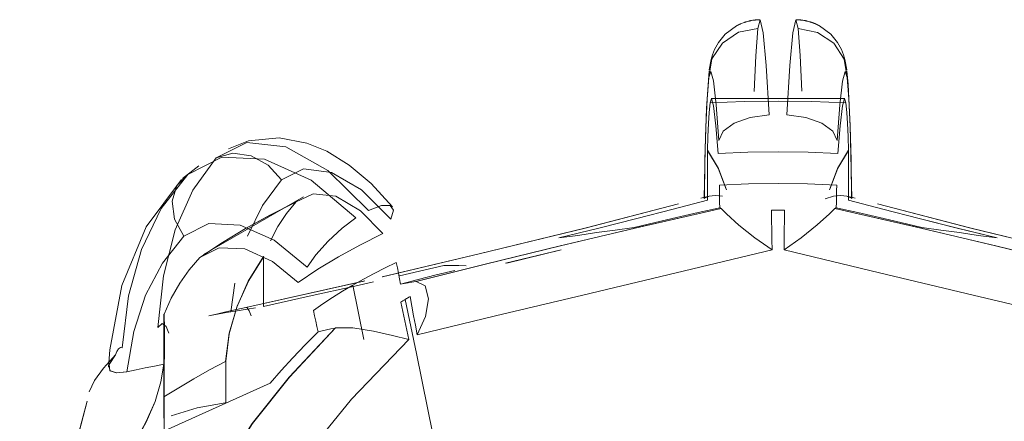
# Model space of a CAD drawing. Header units: metres. Extents: x 6.5 to 21.8, y 0.6 to 11.2.
# Tile 40 of 107: x 18.4964 to 18.522, y 4.2804 to 4.2909. Entities that reach past the tile are written whole.
import ezdxf

# ---------------------------------------------------------------- set-up
doc = ezdxf.new("R2010")
doc.units = ezdxf.units.M
doc.layers.add('P-SANR-FIXT', color=7, linetype='Continuous', lineweight=5)

# ---------------------------------------------------------------- blocks, each defined once
blk = doc.blocks.new('TORNEIRA DE JARDIM COM BICO PARA MANGUEIRA - 1130_BC_Cromado-2213981-ISO_02')
at = {"layer": 'P-SANR-FIXT'}
for p, q in [((18.514348, 4.288825), (18.51782, 4.288825)), ((18.501022, 4.287071), (18.500592, 4.286746)), ((18.501141, 4.284765), (18.503743, 4.286268)), ((18.513355, 4.285941), (18.514246, 4.286175)), ((18.514294, 4.286282), (18.514079, 4.286229)), ((18.518089, 4.286229), (18.517873, 4.286282)), ((18.517921, 4.286175), (18.518812, 4.285941)), ((18.51044, 4.284888), (18.508998, 4.28454)), ((18.509032, 4.284541), (18.51044, 4.284883)), ((18.507388, 4.284477), (18.50624, 4.28421)), ((18.506241, 4.284211), (18.507388, 4.284477)), ((18.501953, 4.284022), (18.501852, 4.283275)), ((18.502239, 4.283388), (18.505336, 4.284082)), ((18.505309, 4.284075), (18.502239, 4.283388)), ((18.505312, 4.282552), (18.505023, 4.283964)), ((18.505023, 4.283964), (18.505312, 4.282552)), ((18.502704, 4.283414), (18.503891, 4.283678)), ((18.500112, 4.278577), (18.500112, 4.282693)), ((18.500105, 4.280508), (18.500105, 4.281056))]:
    blk.add_line(p, q, dxfattribs=at)
for points in [[(18.515613, 4.290873, 0), (18.515605, 4.290873, 0), (18.515597, 4.290873, 0), (18.515589, 4.290873, 0), (18.515581, 4.290872, 0), (18.515573, 4.290872, 0), (18.515565, 4.290872, 0), (18.515557, 4.290871, 0), (18.515549, 4.290871, 0), (18.515541, 4.29087, 0), (18.515533, 4.29087, 0), (18.515517, 4.290868, 0), (18.515502, 4.290867, 0), (18.515486, 4.290865, 0), (18.515471, 4.290863, 0), (18.515456, 4.290861, 0), (18.515441, 4.290859, 0), (18.515426, 4.290857, 0), (18.515397, 4.290852, 0), (18.51539, 4.290851, 0), (18.515382, 4.290849, 0), (18.515375, 4.290848, 0), (18.515368, 4.290847, 0), (18.515361, 4.290845, 0), (18.515354, 4.290844, 0), (18.515347, 4.290842, 0), (18.51534, 4.29084, 0), (18.515333, 4.290839, 0), (18.515326, 4.290837, 0), (18.515319, 4.290836, 0), (18.515265, 4.290821, 0), (18.515259, 4.290819, 0), (18.515252, 4.290817, 0), (18.515246, 4.290815, 0), (18.515239, 4.290813, 0), (18.515233, 4.290811, 0), (18.51523, 4.29081, 0), (18.515227, 4.290809, 0), (18.515223, 4.290808, 0), (18.51522, 4.290807, 0), (18.515217, 4.290806, 0), (18.515214, 4.290805, 0), (18.515211, 4.290804, 0), (18.515208, 4.290803, 0), (18.515205, 4.290802, 0), (18.515201, 4.290801, 0), (18.515104, 4.290763, 0), (18.515101, 4.290761, 0), (18.515098, 4.29076, 0), (18.515096, 4.290759, 0), (18.515093, 4.290758, 0), (18.51509, 4.290756, 0), (18.515087, 4.290755, 0), (18.515084, 4.290754, 0), (18.515082, 4.290752, 0), (18.515079, 4.290751, 0), (18.515076, 4.29075, 0), (18.515074, 4.290749, 0), (18.515071, 4.290747, 0), (18.515068, 4.290746, 0), (18.515065, 4.290745, 0), (18.515063, 4.290743, 0), (18.51506, 4.290742, 0), (18.515057, 4.290741, 0), (18.515055, 4.29074, 0), (18.515052, 4.290738, 0), (18.515049, 4.290737, 0), (18.515047, 4.290736, 0), (18.515044, 4.290734, 0), (18.515041, 4.290733, 0), (18.515039, 4.290732, 0), (18.515036, 4.29073, 0), (18.515034, 4.290729, 0), (18.515031, 4.290728, 0), (18.515028, 4.290726, 0), (18.515026, 4.290725, 0), (18.515023, 4.290724, 0), (18.515021, 4.290722, 0), (18.515018, 4.290721, 0), (18.515016, 4.29072, 0), (18.515013, 4.290718, 0), (18.51501, 4.290717, 0), (18.515008, 4.290715, 0), (18.515005, 4.290714, 0), (18.515003, 4.290713, 0), (18.514709, 4.290493, 0), (18.514535, 4.290282, 0), (18.514435, 4.290102, 0), (18.514377, 4.289957, 0), (18.514342, 4.289834, 0), (18.514295, 4.289568, 0)], [(18.515851, 4.288401, 0), (18.515776, 4.289681, 0), (18.515696, 4.290535, 0), (18.51562, 4.29087, 0), (18.515559, 4.290646, 0)], [(18.516608, 4.290646, 0), (18.516547, 4.29087, 0), (18.516472, 4.290535, 0), (18.516391, 4.289678, 0), (18.516317, 4.288401, 0)], [(18.516554, 4.290873, 0), (18.516562, 4.290873, 0), (18.516571, 4.290873, 0), (18.516579, 4.290873, 0), (18.516587, 4.290872, 0), (18.516595, 4.290872, 0), (18.516603, 4.290872, 0), (18.516611, 4.290871, 0), (18.516619, 4.290871, 0), (18.516627, 4.29087, 0), (18.516635, 4.29087, 0), (18.51665, 4.290868, 0), (18.516666, 4.290867, 0), (18.516681, 4.290865, 0), (18.516696, 4.290863, 0), (18.516712, 4.290861, 0), (18.516726, 4.290859, 0), (18.516756, 4.290855, 0), (18.516785, 4.290849, 0), (18.516792, 4.290848, 0), (18.516799, 4.290847, 0), (18.516807, 4.290845, 0), (18.516814, 4.290844, 0), (18.516821, 4.290842, 0), (18.516827, 4.29084, 0), (18.516834, 4.290839, 0), (18.516841, 4.290837, 0), (18.516848, 4.290836, 0), (18.516902, 4.290821, 0), (18.516909, 4.290819, 0), (18.516915, 4.290817, 0), (18.516922, 4.290815, 0), (18.516928, 4.290813, 0), (18.516935, 4.290811, 0), (18.516938, 4.29081, 0), (18.516941, 4.290809, 0), (18.516944, 4.290808, 0), (18.516947, 4.290807, 0), (18.516951, 4.290806, 0), (18.516954, 4.290805, 0), (18.516957, 4.290804, 0), (18.51696, 4.290803, 0), (18.516963, 4.290802, 0), (18.516966, 4.290801, 0), (18.516969, 4.2908, 0), (18.516972, 4.290799, 0), (18.516975, 4.290797, 0), (18.516978, 4.290796, 0), (18.516981, 4.290795, 0), (18.516985, 4.290794, 0), (18.516988, 4.290793, 0), (18.516991, 4.290792, 0), (18.516994, 4.290791, 0), (18.516997, 4.29079, 0), (18.517, 4.290789, 0), (18.517003, 4.290787, 0), (18.517006, 4.290786, 0), (18.517009, 4.290785, 0), (18.517012, 4.290784, 0), (18.517015, 4.290783, 0), (18.517017, 4.290782, 0), (18.51702, 4.290781, 0), (18.517023, 4.290779, 0), (18.517026, 4.290778, 0), (18.517029, 4.290777, 0), (18.517032, 4.290776, 0), (18.517035, 4.290775, 0), (18.517038, 4.290773, 0), (18.517041, 4.290772, 0), (18.517044, 4.290771, 0), (18.517047, 4.29077, 0), (18.517049, 4.290769, 0), (18.517052, 4.290767, 0), (18.517055, 4.290766, 0), (18.517058, 4.290765, 0), (18.517061, 4.290764, 0), (18.517064, 4.290762, 0), (18.517066, 4.290761, 0), (18.517069, 4.29076, 0), (18.517072, 4.290759, 0), (18.517075, 4.290757, 0), (18.517078, 4.290756, 0), (18.51708, 4.290755, 0), (18.517083, 4.290754, 0), (18.517086, 4.290752, 0), (18.517089, 4.290751, 0), (18.517091, 4.29075, 0), (18.517094, 4.290749, 0), (18.517097, 4.290747, 0), (18.517099, 4.290746, 0), (18.517102, 4.290745, 0), (18.517105, 4.290743, 0), (18.517108, 4.290742, 0), (18.51711, 4.290741, 0), (18.517113, 4.29074, 0), (18.517116, 4.290738, 0), (18.517118, 4.290737, 0), (18.517121, 4.290736, 0), (18.517123, 4.290734, 0), (18.517126, 4.290733, 0), (18.517129, 4.290732, 0), (18.517131, 4.29073, 0), (18.517134, 4.290729, 0), (18.517137, 4.290728, 0), (18.517139, 4.290726, 0), (18.517142, 4.290725, 0), (18.517144, 4.290724, 0), (18.517147, 4.290722, 0), (18.517149, 4.290721, 0), (18.517152, 4.29072, 0), (18.517155, 4.290718, 0), (18.517157, 4.290717, 0), (18.51716, 4.290715, 0), (18.517162, 4.290714, 0), (18.517165, 4.290713, 0), (18.517459, 4.290493, 0), (18.517632, 4.290282, 0), (18.517733, 4.290102, 0), (18.51779, 4.289957, 0), (18.517826, 4.289834, 0), (18.517873, 4.289568, 0)], [(18.514288, 4.289369, 0), (18.514366, 4.289853, 0), (18.514636, 4.290266, 0), (18.515056, 4.290545, 0), (18.515559, 4.290646, 0)], [(18.515559, 4.290646, 0), (18.515056, 4.290545, 0), (18.514636, 4.290266, 0), (18.514366, 4.289852, 0), (18.514288, 4.289369, 0)], [(18.515559, 4.290646, 0), (18.515506, 4.289937, 0), (18.515466, 4.289006, 0)], [(18.516701, 4.289011, 0), (18.516661, 4.28994, 0), (18.516608, 4.290646, 0)], [(18.516608, 4.290646, 0), (18.517114, 4.290544, 0), (18.517534, 4.290263, 0), (18.517803, 4.289849, 0), (18.51788, 4.289369, 0)], [(18.51788, 4.289369, 0), (18.517803, 4.289849, 0), (18.517534, 4.290263, 0), (18.517115, 4.290544, 0), (18.516608, 4.290646, 0)], [(18.514292, 4.289547, 0), (18.514224, 4.288572, 0), (18.514186, 4.287501, 0), (18.514167, 4.286224, 0)], [(18.514288, 4.289369, 0), (18.51434, 4.289526, 0), (18.514405, 4.289279, 0), (18.514476, 4.288657, 0), (18.514545, 4.287729, 0)], [(18.517623, 4.287729, 0), (18.517691, 4.288655, 0), (18.517762, 4.289278, 0), (18.517828, 4.289526, 0), (18.51788, 4.289369, 0)], [(18.518001, 4.286225, 0), (18.517963, 4.288112, 0), (18.517907, 4.289183, 0), (18.517875, 4.289547, 0)], [(18.514169, 4.28622, 0), (18.514184, 4.287223, 0), (18.514208, 4.288086, 0), (18.514243, 4.288808, 0), (18.514288, 4.289369, 0)], [(18.51788, 4.289369, 0), (18.517924, 4.28881, 0), (18.517959, 4.288091, 0), (18.517984, 4.287222, 0), (18.517998, 4.286221, 0)], [(18.514321, 4.288707, 0), (18.514297, 4.288459, 0), (18.514277, 4.288169, 0), (18.51426, 4.287838, 0), (18.514247, 4.287469, 0)], [(18.514526, 4.287394, 0), (18.514468, 4.288112, 0), (18.514405, 4.288628, 0), (18.514352, 4.288823, 0), (18.514321, 4.288707, 0)], [(18.514321, 4.288707, 0), (18.515201, 4.288741, 0), (18.516084, 4.288753, 0), (18.516966, 4.288741, 0), (18.517846, 4.288707, 0)], [(18.517846, 4.288707, 0), (18.516966, 4.288741, 0), (18.516084, 4.288753, 0), (18.515201, 4.288741, 0), (18.514321, 4.288707, 0)], [(18.517846, 4.288707, 0), (18.517815, 4.288823, 0), (18.517763, 4.288628, 0), (18.5177, 4.288112, 0), (18.517642, 4.287394, 0)], [(18.517921, 4.287469, 0), (18.517907, 4.287838, 0), (18.517891, 4.288169, 0), (18.51787, 4.288459, 0), (18.517846, 4.288707, 0)], [(18.514545, 4.287729, 0), (18.514654, 4.28797, 0), (18.514939, 4.288182, 0), (18.515359, 4.288333, 0), (18.515851, 4.288401, 0)], [(18.516317, 4.288401, 0), (18.516808, 4.288333, 0), (18.517228, 4.288182, 0), (18.517514, 4.28797, 0), (18.517623, 4.287729, 0)], [(18.50147, 4.287277, 0), (18.502269, 4.287677, 0), (18.503277, 4.287565, 0), (18.504374, 4.286952, 0), (18.505433, 4.28591, 0)], [(18.506052, 4.286003, 0), (18.505502, 4.286609, 0), (18.504927, 4.287092, 0), (18.504347, 4.287449, 0), (18.503825, 4.287664, 0), (18.503108, 4.287801, 0), (18.502306, 4.287723, 0), (18.501789, 4.287515, 0)], [(18.501469, 4.287276, 0), (18.5019, 4.287398, 0), (18.502375, 4.287331, 0), (18.50282, 4.287088, 0), (18.503165, 4.286709, 0)], [(18.503165, 4.286709, 0), (18.50282, 4.287088, 0), (18.502375, 4.287331, 0), (18.5019, 4.287398, 0), (18.50147, 4.287277, 0)], [(18.514744, 4.286451, 0), (18.514533, 4.287001, 0), (18.514246, 4.287477, 0)], [(18.514246, 4.287477, 0), (18.514246, 4.287151, 0), (18.514246, 4.286826, 0), (18.514246, 4.2865, 0), (18.514246, 4.286175, 0)], [(18.514247, 4.287469, 0), (18.514528, 4.287008, 0), (18.514739, 4.286468, 0)], [(18.517642, 4.287394, 0), (18.516864, 4.287427, 0), (18.516084, 4.287438, 0), (18.515303, 4.287427, 0), (18.514526, 4.287394, 0)], [(18.517921, 4.287477, 0), (18.517634, 4.286999, 0), (18.517422, 4.286445, 0)], [(18.517428, 4.286468, 0), (18.51764, 4.287008, 0), (18.517921, 4.287469, 0)], [(18.517921, 4.286175, 0), (18.517921, 4.2865, 0), (18.517921, 4.286826, 0), (18.517921, 4.287151, 0), (18.517921, 4.287477, 0)], [(18.499954, 4.282868, 0), (18.500095, 4.284212, 0), (18.500398, 4.285407, 0), (18.50086, 4.286437, 0), (18.501469, 4.287276, 0)], [(18.505104, 4.285719, 0), (18.503936, 4.286702, 0), (18.502727, 4.287249, 0), (18.501614, 4.287299, 0), (18.500728, 4.286848, 0)], [(18.500728, 4.286848, 0), (18.500041, 4.285963, 0), (18.499523, 4.284898, 0), (18.499184, 4.283687, 0), (18.499027, 4.282333, 0)], [(18.500626, 4.285242, 0), (18.500388, 4.285688, 0), (18.500324, 4.286151, 0), (18.500444, 4.286559, 0), (18.500728, 4.286848, 0)], [(18.500728, 4.286848, 0), (18.500444, 4.286559, 0), (18.500324, 4.286151, 0), (18.500388, 4.285688, 0), (18.500626, 4.285242, 0)], [(18.50601, 4.285688, 0), (18.505253, 4.28645, 0), (18.504467, 4.286902, 0), (18.503743, 4.286992, 0), (18.503165, 4.286709, 0)], [(18.500564, 4.286718, 0), (18.499647, 4.285485, 0), (18.499011, 4.283957, 0), (18.498702, 4.282281, 0), (18.498672, 4.281838, 0)], [(18.503165, 4.286709, 0), (18.502673, 4.286043, 0), (18.502287, 4.28524, 0)], [(18.514558, 4.286567, 0), (18.51532, 4.286599, 0), (18.516084, 4.28661, 0), (18.516848, 4.286599, 0), (18.51761, 4.286567, 0)], [(18.514567, 4.285982, 0), (18.514565, 4.286128, 0), (18.514562, 4.286274, 0), (18.51456, 4.28642, 0), (18.514558, 4.286567, 0)], [(18.51761, 4.286567, 0), (18.517608, 4.28642, 0), (18.517605, 4.286274, 0), (18.517603, 4.286128, 0), (18.5176, 4.285982, 0)], [(18.503536, 4.286127, 0), (18.503994, 4.286346, 0), (18.504583, 4.286279, 0), (18.50522, 4.2859, 0), (18.505804, 4.285309, 0)], [(18.514639, 4.286278, 0), (18.514446, 4.286301, 0), (18.514295, 4.286281, 0)], [(18.517873, 4.286281, 0), (18.517722, 4.286301, 0), (18.517528, 4.286278, 0), (18.517307, 4.286209, 0)], [(18.503538, 4.286128, 0), (18.502869, 4.285791, 0), (18.502235, 4.285441, 0), (18.501629, 4.285075, 0), (18.501045, 4.284689, 0)], [(18.501047, 4.28469, 0), (18.501631, 4.285077, 0), (18.502235, 4.285441, 0), (18.502867, 4.28579, 0), (18.503536, 4.286127, 0)], [(18.50288, 4.285117, 0), (18.503076, 4.28549, 0), (18.503295, 4.285828, 0), (18.503538, 4.286128, 0)], [(18.505433, 4.28591, 0), (18.505769, 4.286039, 0), (18.505996, 4.286043, 0), (18.506081, 4.28592, 0), (18.50601, 4.285688, 0)], [(18.513496, 4.28608, 0), (18.51109, 4.285458, 0), (18.508314, 4.284778, 0), (18.505789, 4.284186, 0)], [(18.505794, 4.284187, 0), (18.508314, 4.284778, 0), (18.511067, 4.285452, 0), (18.513496, 4.28608, 0)], [(18.514246, 4.286175, 0), (18.513354, 4.285941, 0), (18.51241, 4.285698, 0), (18.51142, 4.285449, 0), (18.510386, 4.285194, 0)], [(18.514295, 4.286281, 0), (18.51423, 4.286259, 0), (18.514189, 4.286241, 0), (18.514169, 4.286229, 0), (18.514167, 4.286224, 0)], [(18.514169, 4.286221, 0), (18.514169, 4.286229, 0), (18.514188, 4.286242, 0), (18.514229, 4.286259, 0), (18.514294, 4.286282, 0)], [(18.517873, 4.286282, 0), (18.517938, 4.286259, 0), (18.517979, 4.286242, 0), (18.517999, 4.286229, 0), (18.517998, 4.286221, 0)], [(18.518001, 4.286225, 0), (18.517999, 4.286229, 0), (18.517979, 4.286242, 0), (18.517938, 4.286259, 0), (18.517873, 4.286281, 0)], [(18.521781, 4.285194, 0), (18.520748, 4.285449, 0), (18.519757, 4.285698, 0), (18.518813, 4.285941, 0), (18.517921, 4.286175, 0)], [(18.529928, 4.283388, 0), (18.526859, 4.284075, 0), (18.523853, 4.284778, 0), (18.521077, 4.285458, 0), (18.518671, 4.28608, 0)], [(18.518671, 4.28608, 0), (18.521101, 4.285452, 0), (18.523853, 4.284778, 0), (18.526831, 4.284082, 0), (18.529928, 4.283388, 0)], [(18.506661, 4.284061, 0), (18.508464, 4.284514, 0), (18.510419, 4.284989, 0), (18.512483, 4.285475, 0), (18.514603, 4.28596, 0)], [(18.514604, 4.28596, 0), (18.512476, 4.285473, 0), (18.510423, 4.284989, 0), (18.508477, 4.284516, 0), (18.506667, 4.284062, 0)], [(18.510386, 4.285194, 0), (18.511419, 4.285449, 0), (18.51241, 4.285699, 0), (18.513354, 4.285941, 0)], [(18.514567, 4.285982, 0), (18.514005, 4.285854, 0), (18.513446, 4.285727, 0), (18.512891, 4.285599, 0), (18.51234, 4.285471, 0)], [(18.51234, 4.285471, 0), (18.512891, 4.285599, 0), (18.513446, 4.285727, 0), (18.514005, 4.285854, 0), (18.514567, 4.285982, 0)], [(18.514603, 4.28596, 0), (18.514594, 4.285965, 0), (18.514585, 4.285971, 0), (18.514576, 4.285976, 0), (18.514567, 4.285982, 0)], [(18.515928, 4.284884, 0), (18.515481, 4.285196, 0), (18.515068, 4.285527, 0), (18.514744, 4.285819, 0), (18.514604, 4.28596, 0)], [(18.516256, 4.285916, 0), (18.51617, 4.285917, 0), (18.516084, 4.285917, 0), (18.515998, 4.285917, 0), (18.515912, 4.285916, 0)], [(18.515912, 4.285916, 0), (18.515916, 4.285658, 0), (18.51592, 4.2854, 0), (18.515924, 4.285142, 0), (18.515928, 4.284884, 0)], [(18.517564, 4.28596, 0), (18.51742, 4.285826, 0), (18.517103, 4.28554, 0), (18.51669, 4.285201, 0), (18.51624, 4.284884, 0)], [(18.51624, 4.284884, 0), (18.516244, 4.285142, 0), (18.516248, 4.2854, 0), (18.516252, 4.285658, 0), (18.516256, 4.285916, 0)], [(18.5176, 4.285982, 0), (18.517591, 4.285976, 0), (18.517582, 4.285971, 0), (18.517573, 4.285965, 0), (18.517564, 4.28596, 0)], [(18.517564, 4.28596, 0), (18.519685, 4.285475, 0), (18.521748, 4.284989, 0), (18.523704, 4.284514, 0), (18.525507, 4.284061, 0)], [(18.5255, 4.284062, 0), (18.523691, 4.284516, 0), (18.521744, 4.284989, 0), (18.519691, 4.285473, 0), (18.517564, 4.28596, 0)], [(18.519828, 4.285471, 0), (18.519277, 4.285599, 0), (18.518721, 4.285727, 0), (18.518162, 4.285854, 0), (18.5176, 4.285982, 0)], [(18.5176, 4.285982, 0), (18.518162, 4.285854, 0), (18.518721, 4.285727, 0), (18.519277, 4.285599, 0), (18.519828, 4.285471, 0)], [(18.518813, 4.285941, 0), (18.519757, 4.285699, 0), (18.520749, 4.285449, 0), (18.521781, 4.285194, 0)], [(18.500626, 4.285242, 0), (18.501278, 4.285568, 0), (18.502093, 4.285531, 0), (18.502978, 4.285139, 0), (18.503833, 4.284432, 0)], [(18.503833, 4.284432, 0), (18.504058, 4.284752, 0), (18.504378, 4.285108, 0), (18.504744, 4.285448, 0), (18.505104, 4.285719, 0)], [(18.505804, 4.285309, 0), (18.505209, 4.285011, 0), (18.504649, 4.284703, 0), (18.504116, 4.28438, 0), (18.503601, 4.284037, 0)], [(18.51234, 4.285471, 0), (18.511852, 4.285402, 0), (18.511363, 4.285333, 0), (18.510875, 4.285263, 0), (18.510386, 4.285194, 0)], [(18.521781, 4.285194, 0), (18.521293, 4.285263, 0), (18.520804, 4.285333, 0), (18.520316, 4.285402, 0), (18.519828, 4.285471, 0)], [(18.499145, 4.281712, 0), (18.499324, 4.28276, 0), (18.499633, 4.283704, 0), (18.500069, 4.284538, 0), (18.500626, 4.285242, 0)], [(18.503601, 4.284037, 0), (18.502936, 4.284581, 0), (18.50221, 4.284909, 0), (18.501548, 4.284934, 0), (18.501047, 4.28469, 0)], [(18.515928, 4.284884, 0), (18.513434, 4.28429, 0), (18.511009, 4.28371, 0), (18.508732, 4.283165, 0), (18.506701, 4.282677, 0)], [(18.506701, 4.282677, 0), (18.508732, 4.283165, 0), (18.511009, 4.283711, 0), (18.513434, 4.28429, 0), (18.515928, 4.284884, 0)], [(18.525466, 4.282677, 0), (18.523429, 4.283167, 0), (18.521159, 4.28371, 0), (18.518725, 4.284292, 0), (18.51624, 4.284884, 0)], [(18.51624, 4.284884, 0), (18.518725, 4.284292, 0), (18.521159, 4.28371, 0), (18.523429, 4.283167, 0), (18.525466, 4.282677, 0)], [(18.501045, 4.284689, 0), (18.500769, 4.28437, 0), (18.500521, 4.284015, 0), (18.500302, 4.283628, 0), (18.500112, 4.283211, 0)], [(18.501715, 4.281985, 0), (18.501809, 4.282722, 0), (18.502013, 4.283423, 0), (18.502315, 4.284086, 0), (18.502709, 4.28471, 0)], [(18.502704, 4.284716, 0), (18.502303, 4.284075, 0), (18.502003, 4.283397, 0), (18.501808, 4.282702, 0), (18.501719, 4.281988, 0)], [(18.502704, 4.283414, 0), (18.502704, 4.28374, 0), (18.502704, 4.284065, 0), (18.502704, 4.284391, 0), (18.502704, 4.284716, 0)], [(18.505023, 4.283964, 0), (18.505297, 4.284119, 0), (18.505577, 4.284269, 0), (18.505863, 4.284415, 0), (18.506155, 4.284557, 0)], [(18.506155, 4.284557, 0), (18.506182, 4.284417, 0), (18.506209, 4.284276, 0), (18.506235, 4.284136, 0), (18.506262, 4.283996, 0)], [(18.507677, 4.284352, 0), (18.507195, 4.284232, 0), (18.506724, 4.284113, 0), (18.506262, 4.283996, 0)], [(18.506262, 4.283996, 0), (18.506724, 4.284113, 0), (18.507195, 4.284232, 0), (18.507677, 4.284352, 0)], [(18.507388, 4.284477, 0), (18.507583, 4.284476, 0), (18.507778, 4.284475, 0), (18.507972, 4.284474, 0)], [(18.505558, 4.284054, 0), (18.505073, 4.283944, 0), (18.503892, 4.283678, 0), (18.502704, 4.283414, 0)], [(18.503892, 4.283678, 0), (18.505073, 4.283944, 0), (18.505558, 4.284054, 0)], [(18.506262, 4.283996, 0), (18.506362, 4.284012, 0), (18.506461, 4.284028, 0), (18.506561, 4.284044, 0), (18.506661, 4.284061, 0)], [(18.506667, 4.284062, 0), (18.506907, 4.28395, 0), (18.506988, 4.283608, 0), (18.506911, 4.283153, 0), (18.506701, 4.282677, 0)], [(18.503997, 4.283311, 0), (18.504243, 4.28348, 0), (18.504496, 4.283645, 0), (18.504756, 4.283807, 0), (18.505023, 4.283964, 0)], [(18.506389, 4.283598, 0), (18.506359, 4.283581, 0), (18.506328, 4.283563, 0), (18.506298, 4.283546, 0), (18.506268, 4.283528, 0)], [(18.506268, 4.283528, 0), (18.506321, 4.283283, 0), (18.506375, 4.283039, 0), (18.506428, 4.282795, 0), (18.506481, 4.28255, 0)], [(18.506511, 4.283668, 0), (18.506481, 4.283651, 0), (18.50645, 4.283633, 0), (18.50642, 4.283616, 0), (18.506389, 4.283598, 0)], [(18.506389, 4.283598, 0), (18.506678, 4.282187, 0), (18.506967, 4.280775, 0), (18.507256, 4.279364, 0), (18.507545, 4.277952, 0)], [(18.507545, 4.277952, 0), (18.507256, 4.279364, 0), (18.506967, 4.280775, 0), (18.506678, 4.282187, 0), (18.506389, 4.283598, 0)], [(18.506701, 4.282677, 0), (18.506654, 4.282925, 0), (18.506606, 4.283173, 0), (18.506559, 4.283421, 0), (18.506511, 4.283668, 0)], [(18.502239, 4.283388, 0), (18.501996, 4.283334, 0), (18.501754, 4.283279, 0), (18.501515, 4.283224, 0), (18.501282, 4.28317, 0)], [(18.501852, 4.283275, 0), (18.501732, 4.283255, 0), (18.501597, 4.28323, 0), (18.501447, 4.283202, 0), (18.501282, 4.28317, 0)], [(18.501282, 4.28317, 0), (18.501447, 4.283202, 0), (18.501597, 4.283231, 0), (18.501732, 4.283255, 0), (18.501852, 4.283275, 0)], [(18.501852, 4.283275, 0), (18.502065, 4.28331, 0), (18.502278, 4.283345, 0), (18.502491, 4.283379, 0)], [(18.502382, 4.283168, 0), (18.502325, 4.283299, 0), (18.502277, 4.283374, 0), (18.502239, 4.283388, 0)], [(18.504118, 4.282757, 0), (18.504087, 4.282896, 0), (18.504057, 4.283034, 0), (18.504027, 4.283173, 0), (18.503997, 4.283311, 0)], [(18.500241, 4.282715, 0), (18.500166, 4.282893, 0), (18.500065, 4.282968, 0), (18.499954, 4.282868, 0)], [(18.500105, 4.281056, 0), (18.500107, 4.281721, 0), (18.500111, 4.282311, 0), (18.500112, 4.282811, 0), (18.500105, 4.283216, 0)], [(18.500105, 4.283216, 0), (18.500105, 4.282891, 0), (18.500105, 4.282565, 0), (18.500105, 4.282239, 0), (18.500105, 4.281914, 0)], [(18.500112, 4.283211, 0), (18.500122, 4.28282, 0), (18.500121, 4.282331, 0), (18.500114, 4.281743, 0), (18.500109, 4.281058, 0)], [(18.501277, 4.278266, 0), (18.501706, 4.279253, 0), (18.502409, 4.280364, 0), (18.503371, 4.281574, 0), (18.504567, 4.282852, 0)], [(18.504574, 4.282853, 0), (18.503375, 4.281571, 0), (18.502418, 4.280367, 0), (18.501718, 4.279262, 0), (18.501287, 4.278271, 0)], [(18.502872, 4.281417, 0), (18.503161, 4.281745, 0), (18.503465, 4.282078, 0), (18.503784, 4.282416, 0), (18.504118, 4.282757, 0)], [(18.504118, 4.282757, 0), (18.503784, 4.282416, 0), (18.503465, 4.282078, 0), (18.503161, 4.281745, 0), (18.502872, 4.281417, 0)], [(18.504567, 4.282852, 0), (18.504454, 4.282828, 0), (18.504342, 4.282805, 0), (18.50423, 4.282781, 0), (18.504118, 4.282757, 0)], [(18.506481, 4.28255, 0), (18.506059, 4.282655, 0), (18.505558, 4.282767, 0), (18.505021, 4.282853, 0), (18.504574, 4.282853, 0)], [(18.506481, 4.28255, 0), (18.504991, 4.281003, 0), (18.503831, 4.279567, 0), (18.503045, 4.278289, 0), (18.502659, 4.277223, 0)], [(18.502659, 4.277223, 0), (18.503045, 4.278289, 0), (18.503831, 4.279567, 0), (18.504992, 4.281004, 0), (18.506481, 4.28255, 0)], [(18.499027, 4.282333, 0), (18.498983, 4.282344, 0), (18.498931, 4.282308, 0), (18.498884, 4.28224, 0), (18.49885, 4.282154, 0)], [(18.49885, 4.282154, 0), (18.49854, 4.281807, 0), (18.498308, 4.281483, 0), (18.498164, 4.281196, 0)], [(18.499145, 4.281712, 0), (18.498874, 4.281684, 0), (18.498705, 4.281741, 0), (18.498685, 4.2819, 0), (18.49885, 4.282154, 0)], [(18.49885, 4.282154, 0), (18.498686, 4.281906, 0), (18.498702, 4.281748, 0), (18.49887, 4.281686, 0), (18.499145, 4.281712, 0)], [(18.500109, 4.281058, 0), (18.500495, 4.2813, 0), (18.500891, 4.281534, 0), (18.501296, 4.281762, 0), (18.501715, 4.281985, 0)], [(18.501719, 4.281988, 0), (18.501719, 4.28144, 0), (18.501719, 4.280893, 0)], [(18.500105, 4.281914, 0), (18.499865, 4.281863, 0), (18.499625, 4.281813, 0), (18.499385, 4.281763, 0), (18.499145, 4.281712, 0)], [(18.499331, 4.279825, 0), (18.499643, 4.280402, 0), (18.499878, 4.280944, 0), (18.500032, 4.28145, 0), (18.500105, 4.281914, 0)], [(18.500105, 4.281914, 0), (18.500032, 4.281449, 0), (18.499878, 4.280944, 0), (18.499644, 4.280402, 0), (18.499331, 4.279825, 0)], [(18.502872, 4.281417, 0), (18.501987, 4.281019, 0), (18.501102, 4.280621, 0), (18.500216, 4.280223, 0), (18.499331, 4.279825, 0)], [(18.496358, 4.277539, 0), (18.496932, 4.278285, 0), (18.497792, 4.279742, 0), (18.49811, 4.280953, 0)], [(18.49811, 4.280953, 0), (18.497797, 4.279754, 0), (18.496932, 4.278285, 0), (18.496358, 4.277541, 0)], [(18.500298, 4.280567, 0), (18.500971, 4.280774, 0), (18.5017, 4.280903, 0)]]:
    blk.add_polyline3d(points, dxfattribs=at)

msp = doc.modelspace()

# ---------------------------------------------------------------- block references
at = {"layer": 'P-SANR-FIXT'}
msp.add_blockref('TORNEIRA DE JARDIM COM BICO PARA MANGUEIRA - 1130_BC_Cromado-2213981-ISO_02', (0, 0), dxfattribs=at)

doc.saveas('drawing.dxf')
